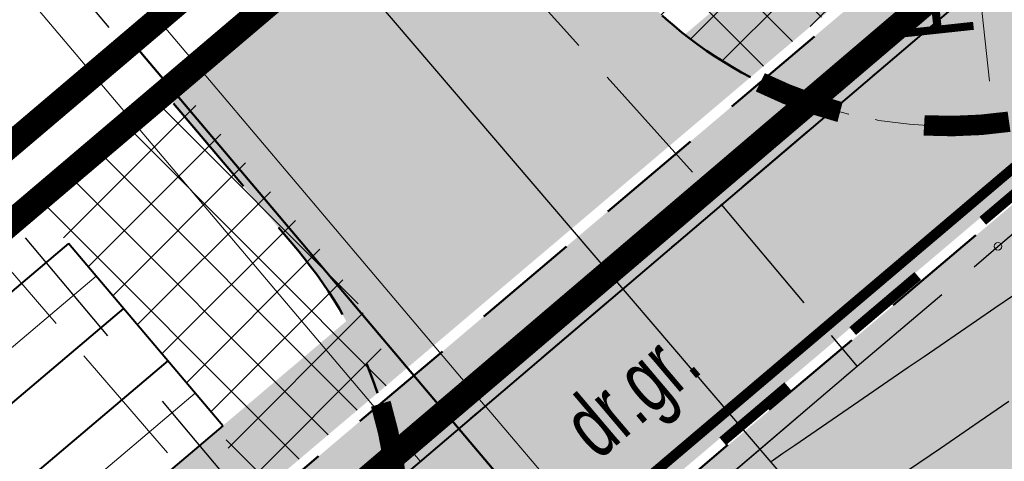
# Model space of a CAD drawing. Header units: metres. Extents: x 7429064 to 7431133, y 5709479 to 5714472.
# Tile 125 of 176: x 7429722.58 to 7429734.13, y 5710053.6 to 5710058.78. Entities that reach past the tile are written whole.
import ezdxf
from ezdxf.enums import TextEntityAlignment as Align

# ---------------------------------------------------------------- set-up
doc = ezdxf.new("R2010")
doc.units = ezdxf.units.M
for name, pattern in [('1', [0]), ('12', [3, 1, -1, 0, -1]), ('2_KTJZ01', [2, 1.5, -0.5]), ('3_14', [1, -1]), ('3_KTJZ01', [2, 1.5, -0.5]), ('4', [2.5, 1.5, -1]), ('4_KTJZ01', [2, 1.5, -0.5]), ('4_SUPW_01', [0]), ('7_1', [0]), ('8_1', [0]), ('8_SUPW_01', [0]), ('DASHED', [19.049999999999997, 12.7, -6.349999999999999]), ('DASHED2', [0.375, 0.25, -0.125]), ('HIDDEN', [0.375, 0.25, -0.125])]:
    doc.linetypes.add(name, pattern=pattern)
for name, color, linetype, lineweight in [('_1_HECZ_BITUM', 7, 'DASHED2', 18), ('_D_7_PAS DROGOWY-LINIA ROZGR TEREN INW', 222, 'HIDDEN', 50), ('_D_7_PAS DROGOWY_PODZIAL', 1, 'Continuous', 50), ('_D_7_TEREN NIEZBEDNY DLA OB_BUD', 252, 'HIDDEN', 50), ('_D_8_Wymiary', 7, 'Continuous', 20), ('_skarpy', 84, 'Continuous', 40), ('Dr-Krawędż nawierzchni', 250, 'DASHED2', 18), ('gaPoziome', 7, 'Continuous', 30), ('GMINA_L_0', 252, '12', 35), ('KRAWĘŻNIK BETONOWY 12_25 WYN 0 CM', 250, 'DASHED', 50), ('KTJZ_E_T_0', 252, 'Continuous', 15), ('KTJZ_L_0', 252, '2_KTJZ01', 30), ('KTJZ_L_0_a', 252, '4_KTJZ01', 18), ('RTPW_T_1', 252, 'Continuous', 15), ('skarpa', 82, 'ŚLADY', 20), ('SUPW_L_0', 252, '4_SUPW_01', 18), ('SUPW_L_0_a', 252, '8_SUPW_01', 18)]:
    doc.layers.add(name, color=color, linetype=linetype, lineweight=lineweight)
for name, color, linetype in [('_1_Mapa', 7, 'Continuous'), ('_1_X-REFY', 7, 'Continuous'), ('C-TEREN', 7, 'Continuous'), ('D_1_LINIA_OPIS_ZJAZDY', 7, 'Continuous'), ('zzz.gaHSDomyslna', 7, 'Continuous')]:
    doc.layers.add(name, color=color, linetype=linetype)
doc.layers.add('_Brudnopis', color=22, linetype='Continuous', lineweight=50, plot=False)
doc.layers.add('D_2_HECZ_JEZDNIA KR3- NOWA KONSTRUKCJA', color=7, linetype='Continuous', lineweight=13, true_color=0x99e6ff, transparency=0.3)
doc.layers.add('D_2_HECZ_JEZDNIA KR3- NOWA KONSTRUKCJA G4', color=7, linetype='Continuous', lineweight=13, true_color=0xbdbdbd, transparency=0.3)
doc.layers.add('D_2_HECZ_ZJAZDY - KOSTKA BET', color=214, linetype='Continuous', lineweight=13, transparency=0.3)
for name, color, linetype, lineweight, true_color in [('DZIALKA_L_0', 7, '1', 40, 0x008000), ('HECZ DROGI ROWEROWE', 7, 'Continuous', 13, 0xff8a8a), ('UZYTKI_L_0', 7, '4', 30, 0x008000)]:
    doc.layers.add(name, color=color, linetype=linetype, lineweight=lineweight, true_color=true_color)
doc.styles.add('major_arial', font='arial.ttf')
doc.styles.add('Styl Arial', font='arial.ttf', dxfattribs={"width": 0.8, "height": 0.9})
doc.linetypes.add('ŚLADY', pattern='A,3.81,[130,ltypeshp.shx,S=6.35,R=0,X=0,Y=0],3.81', length=7.62)
doc.dimstyles.new('1_500', dxfattribs={"dimtxt": 0.9, "dimasz": 1, "dimexe": 0.18, "dimexo": 0, "dimgap": 0.2, "dimtad": 4, "dimzin": 0, "dimdsep": 46, "dimtxsty": 'Styl Arial', "dimcen": 0.25, "dimclrd": 256, "dimclre": 256, "dimclrt": 256, "dimazin": 0, "dimtfac": 1, "dimtix": 1, "dimtmove": 1, "dimatfit": 3, "dimfxl": 0.18, "dimtolj": 1, "dimtzin": 0, "dimlwd": -1, "dimlwe": -1, "dimarcsym": 0})
doc.dimstyles.new('major_500', dxfattribs={"dimtxt": 0.8, "dimasz": 0.8, "dimexe": 0.5, "dimexo": 1, "dimgap": 0.3, "dimtad": 1, "dimzin": 1, "dimdsep": 46, "dimtxsty": 'major_arial', "dimcen": 0, "dimse1": 1, "dimse2": 1, "dimaunit": 1, "dimadec": 1, "dimazin": 0, "dimtfac": 1, "dimtix": 1, "dimtmove": 0, "dimatfit": 3, "dimfxl": 2, "dimfxlon": 1, "dimtolj": 1, "dimarcsym": 0})
pattern_1 = [(45, (104.2227566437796, 88.32830239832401), (-0.3143089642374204, 0.3143089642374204), []), (135, (104.2227566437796, 88.32830239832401), (-0.3143089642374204, -0.3143089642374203), [])]

# ---------------------------------------------------------------- blocks, each defined once
blk = doc.blocks.new('3_RTPW02')
at = {"linetype": 'Continuous'}
blk.add_circle((0, 0), 0.045, dxfattribs=at)
blk = doc.blocks.new('X-ref_MDCP_Szara')
at = {"layer": 'DZIALKA_L_0', "linetype": '1'}
blk.add_line((7429836.45, 5710146.5), (7429660.24, 5709996.55), dxfattribs=at)
at = {"layer": 'GMINA_L_0', "linetype": '12'}
blk.add_line((7429660.24, 5709996.55), (7429836.45, 5710146.5), dxfattribs=at)
at = {"layer": 'KTJZ_L_0', "linetype": '3_KTJZ01'}
for p, q in [((7429734.06, 5710056.12), (7429756.74, 5710075.42)), ((7429725.61922081, 5710052.18596936), (7429730.81478797, 5710056.60725814)), ((7429730.81478797, 5710056.60725814), (7429732.40536403, 5710054.712164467)), ((7429710.93, 5710036.44), (7429734.06, 5710056.12))]:
    blk.add_line(p, q, dxfattribs=at)
at = {"layer": 'KTJZ_L_0', "linetype": '3_14'}
blk.add_line((7429732.40536403, 5710054.712164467), (7429727.209465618, 5710050.291270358), dxfattribs=at)
at = {"layer": 'KTJZ_L_0_a', "linetype": '4_KTJZ01'}
for p, q in [((7429710.77127738, 5710078.942700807), (7429730.81478797, 5710056.60725814)), ((7429725.61922081, 5710052.18596936), (7429706.014655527, 5710074.89495609)), ((7429730.81478797, 5710056.60725814), (7429725.61922081, 5710052.18596936))]:
    blk.add_line(p, q, dxfattribs=at)
at = {"layer": 'SUPW_L_0', "linetype": '7_1'}
blk.add_line((7429728.040702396, 5710054.247924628), (7429738.916487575, 5710041.520208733), dxfattribs=at)
at = {"layer": 'SUPW_L_0_a', "linetype": '8_1'}
for p, q in [((7429708.662009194, 5710077.147775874), (7429728.042254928, 5710054.246098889)), ((7429727.278899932, 5710053.600119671), (7429707.900431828, 5710076.499696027))]:
    blk.add_line(p, q, dxfattribs=at)
at = {"layer": 'UZYTKI_L_0', "linetype": '4'}
blk.add_line((7429706.560099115, 5710075.359112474), (7429725.86, 5710052.39), dxfattribs=at)
at = {"layer": 'RTPW_T_1'}
blk.add_blockref('3_RTPW02', (7429734.06, 5710056.12), dxfattribs=at)
at = {"layer": 'KTJZ_E_T_0', "width": 0.6999999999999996}
blk.add_text('dr.gr.', height=0.7500000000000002, rotation=40.31152756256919, dxfattribs=at).set_placement((7429729.807821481, 5710054.344137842), align=Align.MIDDLE)
blk = doc.blocks.new('gaHSPos')
at = {"color": 0, "linetype": 'Continuous', "lineweight": 0}
blk.add_point((0, 0), dxfattribs=at)
blk = doc.blocks.new('*U250')
at = {"layer": 'zzz.gaHSDomyslna', "color": 140}
for points in [[(0, 0, 0.24, 0.24, -0.05004170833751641), (0.1891865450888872, -0.98024464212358, 0.24, 0.24, 0)], [(0.1798574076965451, -1.978535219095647, 0.24, 0.24, -0.05004170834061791), (-0.02761548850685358, -2.955073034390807, 0.24, 0.24, 0)]]:
    blk.add_lwpolyline(points, format="xyseb", dxfattribs=at)
at = {"color": 140}
for p in [(0, 0), (-0.4393540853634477, -3.896521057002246)]:
    blk.add_blockref('gaHSPos', p, dxfattribs=at)
blk = doc.blocks.new('*U251')
at = {"layer": 'zzz.gaHSDomyslna', "color": 140}
for points in [[(0, 0, 0.24, 0.24, 0.05004170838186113), (0.9353511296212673, -0.348983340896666, 0.24, 0.24, 0)], [(1.921389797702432, -0.5051846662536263, 0.24, 0.24, 0.05004170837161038), (2.918805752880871, -0.4623767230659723, 0.24, 0.24, 0)]]:
    blk.add_lwpolyline(points, format="xyseb", dxfattribs=at)
at = {"color": 140}
for p in [(0, 0), (3.897461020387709, -0.2188186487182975)]:
    blk.add_blockref('gaHSPos', p, dxfattribs=at)
blk = doc.blocks.new('*U225')
at = {"layer": 'zzz.gaHSDomyslna', "color": 140}
for points in [[(9.27250449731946, 8.011072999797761, 0.12, 0.12, 0), (-0.07755822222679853, 0.09156812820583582, 0.12, 0.12, 0)], [(7.708235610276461, 6.371617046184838, 0.12, 0.12, 0), (8.471303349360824, 7.01793556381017, 0.12, 0.12, 0)], [(6.182100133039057, 5.078980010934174, 0.12, 0.12, 0), (6.945167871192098, 5.725298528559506, 0.12, 0.12, 0)], [(4.655964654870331, 3.786342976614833, 0.12, 0.12, 0), (5.419032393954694, 4.432661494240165, 0.12, 0.12, 0)], [(3.129829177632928, 2.493705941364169, 0.12, 0.12, 0), (3.892896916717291, 3.140024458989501, 0.12, 0.12, 0)], [(1.603693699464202, 1.201068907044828, 0.12, 0.12, 0), (2.366761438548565, 1.847387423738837, 0.12, 0.12, 0)], [(0.07755822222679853, -0.09156812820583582, 0.12, 0.12, 0), (0.8406259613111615, 0.5547503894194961, 0.12, 0.12, 0)]]:
    blk.add_lwpolyline(points, format="xyseb", dxfattribs=at)
at = {"color": 140}
for p in [(9.350062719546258, 7.919504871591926), (0, 0)]:
    blk.add_blockref('gaHSPos', p, dxfattribs=at)
blk = doc.blocks.new('X-ref_SOR')
at = {"layer": 'gaPoziome'}
for name, p in [('*U225', (7429726.171616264, 5710050.047052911)), ('*U251', (7429731.26998317, 5710058.042599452)), ('*U250', (7429726.815418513, 5710054.274001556))]:
    blk.add_blockref(name, p, dxfattribs=at)
blk = doc.blocks.new('*D114')
at = {"layer": '_D_8_Wymiary', "color": 0, "lineweight": -2, "transparency": 16777216}
for p, q in [((7429727.444657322, 5710061.915930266), (7429726.534674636, 5710062.991549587)), ((7429723.651160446, 5710059.897143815), (7429726.246860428, 5710062.09312709)), ((7429723.627451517, 5710058.686543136), (7429722.71746883, 5710059.762162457))]:
    blk.add_line(p, q, dxfattribs=at)
at = {"layer": '_D_8_Wymiary', "color": 0, "transparency": 16777216}
for points in [[(7429726.160743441, 5710062.194919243), (7429726.332977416, 5710061.991334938), (7429726.85761334, 5710062.609829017)], [(7429723.565043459, 5710059.998935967), (7429723.737277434, 5710059.795351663), (7429723.040407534, 5710059.380441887)]]:
    blk.add_solid(points, dxfattribs=at)
at = {"layer": 'Defpoints', "color": 0, "transparency": 16777216}
for p in [(7429726.85761334, 5710062.609829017), (7429728.09053473, 5710061.152489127), (7429724.273328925, 5710057.923101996)]:
    blk.add_point(p, dxfattribs=at)
at = {"layer": '_D_8_Wymiary', "color": 0, "transparency": 16777216, "insert": (7429724.49143317, 5710061.536001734), "char_height": 0.8, "attachment_point": 5, "rotation": 40.23149241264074, "style": 'major_arial'}
blk.add_mtext('\\A1;5.00', dxfattribs=at)
blk = doc.blocks.new('*D116')
at = {"layer": '_D_8_Wymiary', "transparency": 16777216}
blk.add_line((7429733.609545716, 5710061.293211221), (7429733.957429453, 5710058.05500946), dxfattribs=at)
blk.add_solid([(7429734.040286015, 5710058.063910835), (7429733.874572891, 5710058.046108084), (7429734.010837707, 5710057.557870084)], dxfattribs=at)
at = {"layer": 'Defpoints', "color": 0, "transparency": 16777216}
for p in [(7429733.476755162, 5710062.529263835), (7429734.010837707, 5710057.557870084)]:
    blk.add_point(p, dxfattribs=at)
at = {"layer": '_D_8_Wymiary', "transparency": 16777216, "insert": (7429733.200468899, 5710059.862914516), "char_height": 0.9, "attachment_point": 5, "rotation": 96.13183352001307, "style": 'Styl Arial'}
blk.add_mtext('\\A1;R5.00', dxfattribs=at)
blk = doc.blocks.new('x-ref_warstwice')
at = {"layer": 'C-TEREN', "color": 42, "linetype": 'HIDDEN', "lineweight": 25, "ltscale": 10}
for points, elevation in [([(7429734.250744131, 5710055.550269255), (7429734.021885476, 5710055.393483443), (7429733.808060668, 5710055.246996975), (7429733.19264096, 5710054.825387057), (7429733.006052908, 5710054.697559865), (7429732.363396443, 5710054.257290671), (7429731.675555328, 5710053.786066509), (7429731.534151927, 5710053.689194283), (7429731.422999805, 5710053.613046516), (7429731.401799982, 5710053.598523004)], 179.2600000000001), ([(7429734.186602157, 5710054.300410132), (7429733.838518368, 5710054.061945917), (7429733.384594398, 5710053.750973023), (7429733.009273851, 5710053.493849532)], 179.2800000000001)]:
    blk.add_lwpolyline(points, dxfattribs=dict(at, elevation=elevation))

msp = doc.modelspace()

# ---------------------------------------------------------------- hatches: boundary and pattern name
at = {"layer": '_1_HECZ_BITUM', "transparency": 33554687}
h = msp.add_hatch(dxfattribs=at)
h.set_pattern_fill('ANSI37', color=256, scale=0.14)
h.set_pattern_definition(pattern_1)
edge = h.paths.add_edge_path()
edge.add_line((7429731.153906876, 5710058.101580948), (7429732.919166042, 5710059.595004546))
edge.add_line((7429732.919166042, 5710059.595004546), (7429731.832714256, 5710059.828533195))
edge.add_line((7429731.832714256, 5710059.828533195), (7429729.558335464, 5710062.482691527))
edge.add_line((7429729.558335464, 5710062.482691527), (7429728.090534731, 5710061.152489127))
edge.add_line((7429728.090534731, 5710061.152489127), (7429729.661264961, 5710059.297850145))
edge.add_arc((7429733.476755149, 5710062.529263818), 4.999999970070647, 220.261919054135, 242.3176254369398)
h = msp.add_hatch(dxfattribs=at)
h.set_pattern_fill('ANSI37', color=256, scale=0.14)
h.set_pattern_definition(pattern_1)
edge = h.paths.add_edge_path()
edge.add_line((7429725.187915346, 5710053.05430363), (7429726.961521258, 5710054.554788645))
edge.add_arc((7429722.239271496, 5710052.911512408), 4.999999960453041, 19.18717495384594, 40.85610017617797)
edge.add_line((7429726.021046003, 5710056.182319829), (7429724.431167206, 5710058.020570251))
edge.add_line((7429724.431167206, 5710058.020570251), (7429722.749519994, 5710056.627111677))
edge.add_line((7429722.749519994, 5710056.627111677), (7429724.962258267, 5710054.01502821))
edge.add_line((7429724.962258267, 5710054.01502821), (7429725.187915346, 5710053.05430363))
at = {"layer": 'D_2_HECZ_JEZDNIA KR3- NOWA KONSTRUKCJA'}
h = msp.add_hatch(color=256, dxfattribs=at)
h.dxf.hatch_style = 1
edge = h.paths.add_edge_path()
edge.add_arc((7429610.556889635, 5709990.46923513), 29.99999861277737, 310.5590095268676, 314.2935338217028)
edge.add_arc((7429610.556888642, 5709990.46923619), 30.00000006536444, 314.2935337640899, 325.3941215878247)
edge.add_line((7429635.249231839, 5709973.431390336), (7429635.899462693, 5709972.671653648))
edge.add_line((7429635.899462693, 5709972.671653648), (7429667.701526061, 5709999.889876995))
edge.add_line((7429667.701526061, 5709999.889876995), (7429675.245703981, 5710006.346663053))
edge.add_line((7429675.245703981, 5710006.346663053), (7429712.724461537, 5710038.423361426))
edge.add_line((7429712.724461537, 5710038.423361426), (7429823.827837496, 5710132.378343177))
edge.add_line((7429823.827837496, 5710132.378343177), (7429834.315813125, 5710141.376936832))
edge.add_line((7429834.315813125, 5710141.376936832), (7429846.15596758, 5710151.52385914))
edge.add_line((7429846.15596758, 5710151.52385914), (7429850.098715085, 5710146.734336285))
edge.add_line((7429850.098715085, 5710146.734336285), (7429838.187410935, 5710136.849500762))
edge.add_line((7429838.187410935, 5710136.849500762), (7429827.698218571, 5710127.83294208))
edge.add_line((7429827.698218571, 5710127.83294208), (7429716.61281809, 5710033.853790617))
edge.add_line((7429716.61281809, 5710033.853790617), (7429633.474415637, 5709962.698671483))
edge.add_arc((7429636.725569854, 5709958.899988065), 4.999999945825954, 130.5590092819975, 193.2570782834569)
edge.add_line((7429631.858815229, 5709957.753384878), (7429636.051367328, 5709939.958106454))
edge.add_line((7429636.051367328, 5709939.958106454), (7429630.652871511, 5709938.888124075))
edge.add_line((7429630.652871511, 5709938.888124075), (7429629.490782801, 5709943.820607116))
edge.add_arc((7429623.650677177, 5709942.444683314), 6.000000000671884, 13.2570779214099, 130.559009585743)
edge.add_line((7429619.749292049, 5709947.003103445), (7429619.729414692, 5709946.986091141))
edge.add_line((7429619.729414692, 5709946.986091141), (7429617.778722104, 5709949.265301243))
edge.add_line((7429617.778722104, 5709949.265301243), (7429606.382671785, 5709939.511838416))
edge.add_line((7429606.382671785, 5709939.511838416), (7429594.27418418, 5709929.148626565))
edge.add_line((7429594.27418418, 5709929.148626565), (7429594.825160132, 5709928.314105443))
edge.add_line((7429594.825160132, 5709928.314105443), (7429589.707653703, 5709924.935373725))
edge.add_arc((7429606.236932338, 5709899.899740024), 30.00000011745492, 123.4339931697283, 130.5590095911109)
edge.add_line((7429586.73000662, 5709922.691840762), (7429529.229865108, 5709873.479571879))
edge.add_line((7429529.229865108, 5709873.479571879), (7429502.178954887, 5709850.342924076))
edge.add_line((7429502.178954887, 5709850.342924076), (7429339.522881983, 5709712.330120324))
edge.add_arc((7429194.82248072, 5709882.942299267), 223.7112463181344, 294.6653319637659, 310.3021000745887, ccw=False)
edge.add_arc((7429190.303822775, 5709894.737223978), 236.3171344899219, 290.79615437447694, 294.4675271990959, ccw=False)
edge.add_line((7429274.206854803, 5709673.816266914), (7429245.41, 5709663.13))
edge.add_line((7429245.41, 5709663.13), (7429242.105663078, 5709661.907425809))
edge.add_line((7429242.105663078, 5709661.907425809), (7429240.353704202, 5709666.716988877))
edge.add_line((7429240.353704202, 5709666.716988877), (7429244.254478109, 5709668.201402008))
edge.add_line((7429244.254478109, 5709668.201402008), (7429272.082346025, 5709679.427546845))
edge.add_arc((7429195.245944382, 5709882.368837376), 217.0000000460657, 290.7373643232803, 310.3144258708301)
edge.add_line((7429335.640991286, 5709716.905153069), (7429500.355099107, 5709856.664188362))
edge.add_line((7429500.355099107, 5709856.664188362), (7429629.269135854, 5709966.996999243))
edge.add_line((7429629.269135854, 5709966.996999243), (7429630.063814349, 5709967.677135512))
at = {"layer": 'D_2_HECZ_JEZDNIA KR3- NOWA KONSTRUKCJA G4'}
h = msp.add_hatch(color=256, dxfattribs=at)
h.dxf.hatch_style = 1
edge = h.paths.add_edge_path()
edge.add_line((7429731.153906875, 5710058.101580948), (7429740.230771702, 5710065.780682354))
edge.add_line((7429740.230771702, 5710065.780682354), (7429739.662399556, 5710066.452510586))
edge.add_line((7429739.662399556, 5710066.452510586), (7429735.081752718, 5710062.577246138))
edge.add_line((7429735.081752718, 5710062.577246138), (7429730.382550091, 5710058.601682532))
edge.add_arc((7429733.476755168, 5710062.529263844), 5.000000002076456, 231.7684514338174, 242.3176253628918)
h = msp.add_hatch(color=256, dxfattribs=at)
h.dxf.hatch_style = 1
edge = h.paths.add_edge_path()
edge.add_line((7429710.702516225, 5710040.799538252), (7429726.776484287, 5710054.398245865))
edge.add_arc((7429722.025136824, 5710052.841101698), 5.00000006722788, 18.14535948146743, 28.69453331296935)
edge.add_line((7429726.411096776, 5710055.241800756), (7429710.367348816, 5710041.668659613))
edge.add_line((7429710.367348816, 5710041.668659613), (7429705.807555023, 5710037.768879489))
edge.add_line((7429705.807555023, 5710037.768879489), (7429706.37998716, 5710037.100043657))
edge.add_line((7429706.37998716, 5710037.100043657), (7429710.702516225, 5710040.799538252))
at = {"layer": 'D_2_HECZ_ZJAZDY - KOSTKA BET', "transparency": 33554508}
h = msp.add_hatch(color=256, dxfattribs=at)
h.dxf.hatch_style = 1
edge = h.paths.add_edge_path()
edge.add_line((7429726.776484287, 5710054.398245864), (7429731.153906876, 5710058.101580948))
edge.add_arc((7429733.476755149, 5710062.529263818), 4.999999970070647, 220.261919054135, 242.3176254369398, ccw=False)
edge.add_line((7429729.661264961, 5710059.297850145), (7429728.088661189, 5710061.15470131))
edge.add_line((7429728.088661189, 5710061.15470131), (7429724.273328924, 5710057.923101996))
edge.add_line((7429724.273328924, 5710057.923101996), (7429725.840627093, 5710056.072515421))
edge.add_arc((7429722.025136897, 5710052.841101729), 4.999999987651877, 18.145359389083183, 40.26191916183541, ccw=False)
at = {"layer": 'HECZ DROGI ROWEROWE'}
h = msp.add_hatch(color=256, dxfattribs=at)
h.dxf.hatch_style = 1
edge = h.paths.add_edge_path()
edge.add_arc((7429796.819700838, 5710136.432689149), 20.40416797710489, 308.0321727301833, 334.2528184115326)
edge.add_arc((7429835.930497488, 5710116.89688608), 23.31795413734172, 143.789652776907, 152.7623535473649, ccw=False)
edge.add_arc((7429839.324960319, 5710112.767127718), 28.52732187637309, 132.1511209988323, 141.1238217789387, ccw=False)
edge.add_line((7429820.180606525, 5710133.916638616), (7429834.124191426, 5710145.713024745))
edge.add_arc((7429837.353578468, 5710141.895819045), 5.000000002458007, 102.01539828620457, 130.2314924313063, ccw=False)
edge.add_line((7429836.312705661, 5710146.786277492), (7429842.062606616, 5710148.010071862))
edge.add_line((7429842.062606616, 5710148.010071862), (7429845.234178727, 5710150.729899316))
edge.add_line((7429845.234178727, 5710150.729899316), (7429843.044890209, 5710150.26393669))
edge.add_arc((7429842.628541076, 5710152.220120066), 2.000000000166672, 169.0595867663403, 282.01539860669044, ccw=False)
edge.add_line((7429840.664890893, 5710152.599696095), (7429846.907573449, 5710184.89479323))
edge.add_arc((7429848.380311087, 5710184.610111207), 1.500000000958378, 109.3988305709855, 169.0595867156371, ccw=False)
edge.add_line((7429847.882098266, 5710186.024955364), (7429848.854093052, 5710186.367226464))
edge.add_line((7429848.854093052, 5710186.367226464), (7429847.264566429, 5710191.423890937))
edge.add_line((7429847.264566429, 5710191.423890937), (7429846.902664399, 5710192.478548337))
edge.add_line((7429846.902664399, 5710192.478548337), (7429845.675039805, 5710198.448585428))
edge.add_arc((7429825.957873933, 5710195.082454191), 20.00243658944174, -10.939142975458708, 9.688181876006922, ccw=False)
edge.add_line((7429845.596852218, 5710191.286666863), (7429839.402578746, 5710159.242003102))
edge.add_arc((7429819.766076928, 5710163.037763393), 19.9999999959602, 310.2314924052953, 349.0595867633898, ccw=False)
edge.add_line((7429832.683625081, 5710147.768940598), (7429817.639926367, 5710135.041849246))
edge.add_arc((7429832.495106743, 5710117.482703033), 22.99999999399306, 130.2314924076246, 151.7603968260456)
edge.add_arc((7429794.613112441, 5710137.828575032), 20.00000000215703, 310.2314924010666, 331.76039682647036, ccw=False)
edge.add_line((7429807.530660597, 5710122.559752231), (7429710.78028326, 5710040.708146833))
edge.add_line((7429710.78028326, 5710040.708146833), (7429674.341489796, 5710009.521515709))
edge.add_arc((7429663.287565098, 5710022.437039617), 17.00000026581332, 303.4339933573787, 310.5590095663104, ccw=False)
edge.add_line((7429672.654156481, 5710008.250180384), (7429665.174772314, 5710003.312065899))
edge.add_arc((7429654.155253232, 5710020.002488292), 20.00000001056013, 287.25233121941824, 303.4339932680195, ccw=False)
edge.add_line((7429660.086861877, 5710000.902330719), (7429655.395687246, 5709999.445472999))
edge.add_arc((7429662.068746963, 5709977.95779574), 22.49999999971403, 107.2523312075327, 130.5590096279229)
edge.add_line((7429647.43855272, 5709995.051871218), (7429638.423894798, 5709987.336555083))
edge.add_arc((7429653.054089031, 5709970.2424796), 22.49999999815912, 130.5590096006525, 144.5952530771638)
edge.add_line((7429634.714793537, 5709983.277825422), (7429621.961912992, 5709965.306093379))
edge.add_arc((7429606.363956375, 5709977.008817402), 19.50000000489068, 310.55900961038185, 323.12009690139, ccw=False)
edge.add_line((7429619.04345805, 5709962.19395198), (7429498.409271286, 5709858.947561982))
edge.add_line((7429498.409271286, 5709858.947561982), (7429409.746698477, 5709783.717845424))
edge.add_line((7429409.746698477, 5709783.717845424), (7429333.700045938, 5709719.192669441))
edge.add_arc((7429195.245944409, 5709882.368837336), 213.9999999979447, 294.99293756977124, 310.31442587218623, ccw=False)
edge.add_line((7429285.662344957, 5709688.407824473), (7429286.787363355, 5709685.755030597))
edge.add_arc((7429195.2162162, 5709882.430203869), 216.9479171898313, 294.9664921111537, 310.3105313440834)
edge.add_line((7429335.566321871, 5709716.99669272), (7429500.277265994, 5709856.755523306))
edge.add_line((7429500.277265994, 5709856.755523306), (7429621.379875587, 5709960.402819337))
edge.add_line((7429621.379875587, 5709960.402819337), (7429627.625099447, 5709965.747878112))
edge.add_line((7429627.625099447, 5709965.747878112), (7429629.90357192, 5709967.697939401))
edge.add_line((7429629.90357192, 5709967.697939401), (7429629.179066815, 5709968.528973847))
edge.add_arc((7429630.686600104, 5709969.843258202), 1.99999999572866, 144.5952529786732, 221.0822816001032, ccw=False)
edge.add_line((7429629.05644051, 5709971.001955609), (7429636.752493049, 5709981.82945368))
edge.add_arc((7429653.054089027, 5709970.242479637), 19.99999997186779, 130.5590096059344, 144.5952530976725, ccw=False)
edge.add_line((7429640.049471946, 5709985.437213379), (7429649.631219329, 5709993.620104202))
edge.add_arc((7429662.068746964, 5709977.957795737), 20.00000000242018, 107.2523312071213, 128.4532876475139, ccw=False)
edge.add_line((7429656.137138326, 5709997.057953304), (7429665.185157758, 5709999.867841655))
edge.add_line((7429665.185157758, 5709999.867841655), (7429673.721413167, 5710005.503734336))
edge.add_arc((7429657.258251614, 5710030.439225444), 29.88000008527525, 303.4339932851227, 310.5590095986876)
edge.add_line((7429676.687149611, 5710007.738293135), (7429712.639886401, 5710038.508993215))
edge.add_line((7429712.639886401, 5710038.508993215), (7429809.390816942, 5710120.361066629))
edge.add_line((7429809.390816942, 5710120.361066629), (7429809.390787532, 5710120.361041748))

# ---------------------------------------------------------------- linework, layer by layer
at = {"layer": '_Brudnopis', "flags": 128}
msp.add_lwpolyline([(7429738.245520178, 5710041.552124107), (7429723.913695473, 5710058.492652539)], dxfattribs=at)
at = {"layer": '_D_7_PAS DROGOWY-LINIA ROZGR TEREN INW', "ltscale": 10, "const_width": 0.3, "flags": 128}
msp.add_lwpolyline([(7429287.498083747, 5709689.141206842), (7429307.710328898, 5709696.947915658), (7429435.697998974, 5709805.840409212), (7429660.078000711, 5709996.740410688), (7429836.287980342, 5710146.690393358)], dxfattribs=at)
at = {"layer": '_D_7_PAS DROGOWY_PODZIAL', "ltscale": 0.2, "const_width": 0.3, "flags": 128}
msp.add_lwpolyline([(7429838.787736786, 5710158.69944681), (7429835.060550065, 5710151.866820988), (7429707.928821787, 5710044.059165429), (7429670.33646098, 5710012.082675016), (7429661.685038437, 5710006.163007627), (7429648.718433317, 5710002.136191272), (7429632.935415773, 5709988.628083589), (7429615.788923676, 5709965.39743204), (7429495.458099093, 5709862.41067864), (7429330.756278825, 5709722.662069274), (7429319.401743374, 5709713.683805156), (7429307.84155068, 5709705.757592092), (7429296.805838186, 5709699.188897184), (7429282.8456928, 5709692.117459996), (7429269.348606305, 5709686.304179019), (7429250.20040062, 5709678.579529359), (7429239.823858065, 5709670.459676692)], dxfattribs=at)
at = {"layer": '_D_7_TEREN NIEZBEDNY DLA OB_BUD', "ltscale": 10, "const_width": 0.3, "flags": 128}
msp.add_lwpolyline([(7429838.642351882, 5710133.498037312), (7429838.163073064, 5710130.983410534), (7429669.785270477, 5709988.069796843), (7429674.220854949, 5709982.832848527), (7429665.131800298, 5709974.906125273), (7429667.704814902, 5709971.870777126), (7429662.832482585, 5709967.707329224), (7429665.636921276, 5709964.49370197), (7429637.108761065, 5709939.516176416), (7429616.43791595, 5709933.990754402), (7429410.711229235, 5709758.424593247), (7429398.459990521, 5709756.96470503), (7429363.724530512, 5709727.377020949), (7429364.496967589, 5709726.485040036), (7429330.156663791, 5709696.304430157), (7429317.553253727, 5709687.47546742), (7429303.139099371, 5709679.240254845), (7429296.402039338, 5709677.454326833), (7429295.853558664, 5709678.754848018), (7429285.213308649, 5709675.171013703), (7429285.467953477, 5709665.629088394), (7429278.468709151, 5709665.469623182), (7429278.346584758, 5709670.061176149), (7429254.481179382, 5709660.886617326), (7429229.936526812, 5709651.367794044), (7429224.487494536, 5709665.833466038), (7429244.657148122, 5709675.130668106), (7429249.846855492, 5709679.191718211), (7429269.079177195, 5709686.950301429), (7429282.548797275, 5709692.751752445), (7429296.468274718, 5709699.802589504), (7429307.464225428, 5709706.347617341), (7429318.986254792, 5709714.247663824), (7429330.312616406, 5709723.203650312), (7429495.004072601, 5709862.943465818), (7429615.273122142, 5709965.877348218), (7429632.419614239, 5709989.107999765), (7429648.372953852, 5710002.76187988), (7429661.376752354, 5710006.800246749), (7429669.910876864, 5710012.639653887), (7429707.475683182, 5710044.592706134), (7429834.50843472, 5710152.316429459), (7429838.121089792, 5710158.939097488), (7429844.754843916, 5710193.280299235), (7429843.741113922, 5710206.480357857), (7429852.313614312, 5710203.59832983), (7429849.367696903, 5710188.375013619), (7429850.22684329, 5710185.684410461), (7429848.746129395, 5710185.163002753), (7429846.827250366, 5710175.247007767), (7429842.580241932, 5710153.28258802), (7429856.534014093, 5710164.104263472), (7429864.198789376, 5710154.590130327)], close=True, dxfattribs=at)
at = {"layer": '_skarpy', "flags": 128}
for points in [[(7429723.152151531, 5710056.152310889), (7429708.546672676, 5710043.795957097)], [(7429724.962258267, 5710054.01502821), (7429723.152666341, 5710056.151703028)], [(7429723.798434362, 5710055.389212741), (7429709.196914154, 5710043.036207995)], [(7429724.315460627, 5710054.778734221), (7429709.717107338, 5710042.428408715)], [(7429724.961743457, 5710054.015636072), (7429710.367348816, 5710041.668659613)]]:
    msp.add_lwpolyline(points, dxfattribs=at)
at = {"layer": 'D_1_LINIA_OPIS_ZJAZDY', "color": 7, "linetype": 'Continuous', "lineweight": -3}
msp.add_lwpolyline([(7429716.22444261, 5710071.313176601), (7429733.032456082, 5710051.674513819)], dxfattribs=at)
at = {"layer": 'Dr-Krawędż nawierzchni', "ltscale": 2.5, "flags": 128}
for points in [[(7429736.706142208, 5710058.712058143, -0.29821662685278), (7429731.26998317, 5710058.042599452)], [(7429726.815418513, 5710054.274001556, -0.2982166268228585), (7429725.254523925, 5710049.023896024)]]:
    msp.add_lwpolyline(points, format="xyb", dxfattribs=at)
at = {"layer": 'KRAWĘŻNIK BETONOWY 12_25 WYN 0 CM', "ltscale": 0.1, "flags": 128}
for points in [[(7429807.530660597, 5710122.559752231), (7429790.863206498, 5710108.458950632), (7429710.78028326, 5710040.708146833), (7429674.341489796, 5710009.521515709, -0.03109876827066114), (7429672.654156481, 5710008.250180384), (7429665.174772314, 5710003.312065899, -0.07072338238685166), (7429660.086861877, 5710000.902330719), (7429655.395687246, 5709999.445472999, 0.1020465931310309), (7429647.43855272, 5709995.051871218), (7429638.423894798, 5709987.336555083, 0.06132135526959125), (7429634.714793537, 5709983.277825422), (7429622.219286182, 5709965.698023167)], [(7429731.153906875, 5710058.101580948, -0.09653437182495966), (7429729.661264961, 5710059.297850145), (7429728.090534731, 5710061.152489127), (7429724.273328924, 5710057.923101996), (7429725.840627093, 5710056.072515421, -0.0968023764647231), (7429726.776484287, 5710054.398245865, -0.0968023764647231)]]:
    msp.add_lwpolyline(points, format="xyb", dxfattribs=at)
msp.add_lwpolyline([(7429736.706142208, 5710058.712058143), (7429725.254523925, 5710049.023896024)], dxfattribs=at)
at = {"layer": 'skarpa', "ltscale": 0.04}
for points in [[(7429723.475292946, 5710055.770761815), (7429708.871793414, 5710043.416082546)], [(7429724.638602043, 5710054.397185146), (7429710.042228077, 5710042.048534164)]]:
    msp.add_lwpolyline(points, dxfattribs=at)

# ---------------------------------------------------------------- block references
at = {"layer": '_1_Mapa'}
msp.add_blockref('X-ref_MDCP_Szara', (0, 0), dxfattribs=at)
at = {"layer": '_1_X-REFY'}
for name in ['X-ref_SOR', 'x-ref_warstwice']:
    msp.add_blockref(name, (0, 0), dxfattribs=at)

# ---------------------------------------------------------------- dimensions: what is measured, and where the dimension line sits
at = {"layer": '_D_8_Wymiary'}
dim = msp.add_aligned_dim(p1=(7429724.273328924, 5710057.923101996), p2=(7429728.090534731, 5710061.152489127), distance=1.9089092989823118, dimstyle='major_500', override={"dimse1": 0, "dimse2": 0, "dimtmove": 1}, dxfattribs=at)
dim.commit()
dim.dimension.update_dxf_attribs({"geometry": '*D114', "text_midpoint": (7429724.49143317, 5710061.536001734)})
dim = msp.add_radius_dim(center=(7429733.476755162, 5710062.529263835), mpoint=(7429734.010837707, 5710057.557870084), dimstyle='1_500', override={"dimscale": 0.5}, dxfattribs=at)
dim.commit()
dim.dimension.update_dxf_attribs({"geometry": '*D116', "text_midpoint": (7429733.756783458, 5710059.922680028), "dimtype": 132})

doc.saveas('drawing.dxf')
